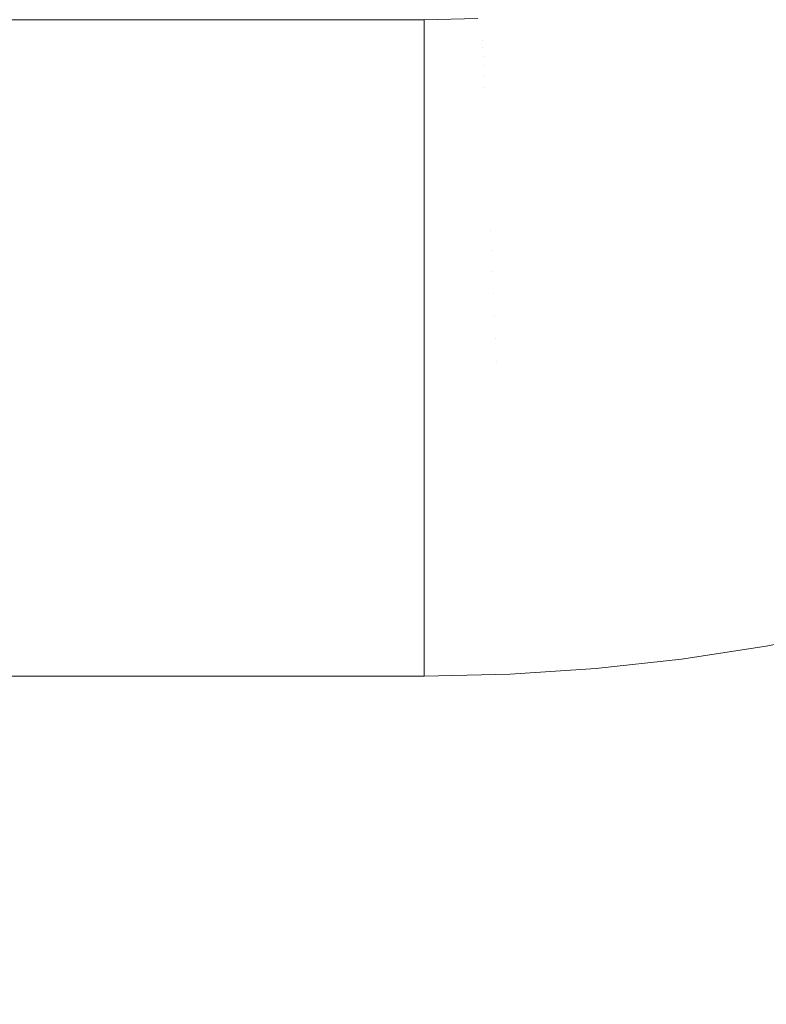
# Model space of a CAD drawing. Header units: centimetres. Extents: x -25.9 to 27.4, y -25.9 to -24.1.
# Tile 116 of 200: x 9.21 to 9.324, y -25.71 to -25.56. Entities that reach past the tile are written whole.
import ezdxf

# ---------------------------------------------------------------- set-up
doc = ezdxf.new("R2010")
doc.units = ezdxf.units.CM
doc.header["$LTSCALE"] = 2.54
doc.layers.add('Lucido design-1', color=7, linetype='Continuous')

# ---------------------------------------------------------------- blocks, each defined once
blk = doc.blocks.new('Gruppo-4-1')
at = {"color": 7, "linetype": 'Continuous', "lineweight": 9}
for points in [[(-25.82856, -24.16, 708.42071), (-25.82856, -25.76, 708.42071), (27.27144, -25.76, 708.42071), (27.27144, -24.16, 708.42071)], [(9.27144, -25.56, 707.72071), (-7.82856, -25.56, 707.72071), (-7.82856, -25.56, 707.92071), (9.27144, -25.56, 707.92071)]]:
    blk.add_3dface(points, dxfattribs=at)
for points, invisible_edges in [([(9.31545, -25.55854, 707.695), (9.30675, -25.56027, 707.695), (9.30659, -25.55933, 707.6989), (9.31525, -25.55761, 707.6989)], 15), ([(9.32469, -25.55873, 707.68731), (9.31597, -25.56087, 707.68731), (9.3157, -25.55963, 707.69113), (9.32436, -25.55751, 707.69113)], 15), ([(9.28016, -25.55983, 707.71874), (9.27144, -25.56002, 707.71874), (9.27144, -25.56, 707.72071), (9.27963, -25.55982, 707.72071)], 9), ([(9.27144, -25.56011, 707.71635), (9.27144, -25.56002, 707.71874), (9.28016, -25.55983, 707.71874), (9.28017, -25.55999, 707.71475)], 14), ([(9.28017, -25.55999, 707.71475), (9.27144, -25.56018, 707.71475), (9.27144, -25.56011, 707.71635)], 9), ([(9.27144, -25.5604, 707.71199), (9.27144, -25.56018, 707.71475), (9.28017, -25.55999, 707.71475), (9.28018, -25.5603, 707.71076)], 14), ([(9.28891, -25.55973, 707.71076), (9.28018, -25.5603, 707.71076), (9.28017, -25.55999, 707.71475), (9.28889, -25.55942, 707.71475)], 15), ([(9.28895, -25.56021, 707.70679), (9.2802, -25.56078, 707.70679), (9.28018, -25.5603, 707.71076), (9.28891, -25.55973, 707.71076)], 15), ([(9.29767, -25.55925, 707.70679), (9.28895, -25.56021, 707.70679), (9.28891, -25.55973, 707.71076), (9.29761, -25.55878, 707.71076)], 15), ([(9.29775, -25.55989, 707.70283), (9.28901, -25.56084, 707.70283), (9.28895, -25.56021, 707.70679), (9.29767, -25.55925, 707.70679)], 15), ([(9.29786, -25.56068, 707.6989), (9.28908, -25.56164, 707.6989), (9.28901, -25.56084, 707.70283), (9.29775, -25.55989, 707.70283)], 15), ([(9.30659, -25.55933, 707.6989), (9.29786, -25.56068, 707.6989), (9.29775, -25.55989, 707.70283), (9.30645, -25.55855, 707.70283)], 15), ([(9.30675, -25.56027, 707.695), (9.29798, -25.56162, 707.695), (9.29786, -25.56068, 707.6989), (9.30659, -25.55933, 707.6989)], 15), ([(9.3157, -25.55963, 707.69113), (9.30695, -25.56137, 707.69113), (9.30675, -25.56027, 707.695), (9.31545, -25.55854, 707.695)], 15), ([(9.31597, -25.56087, 707.68731), (9.30717, -25.56262, 707.68731), (9.30695, -25.56137, 707.69113), (9.3157, -25.55963, 707.69113)], 15), ([(9.32506, -25.56011, 707.68353), (9.31628, -25.56226, 707.68353), (9.31597, -25.56087, 707.68731), (9.32469, -25.55873, 707.68731)], 15), ([(-7.82856, -25.56002, 707.71874), (-7.82856, -25.56, 707.72071), (9.27144, -25.56, 707.72071), (9.27144, -25.56002, 707.71874)], 8), ([(9.27144, -25.56002, 707.71874), (9.27144, -25.56011, 707.71635), (-7.82856, -25.56011, 707.71635), (-7.82856, -25.56002, 707.71874)], 10), ([(-7.82856, -25.56018, 707.71475), (-7.82856, -25.56011, 707.71635), (9.27144, -25.56011, 707.71635), (9.27144, -25.56018, 707.71475)], 10), ([(9.27144, -25.56018, 707.71475), (9.27144, -25.5604, 707.71199), (-7.82856, -25.5604, 707.71199), (-7.82856, -25.56018, 707.71475)], 10), ([(-7.82856, -25.5605, 707.71076), (-7.82856, -25.5604, 707.71199), (9.27144, -25.5604, 707.71199), (9.27144, -25.5605, 707.71076)], 10), ([(9.27144, -25.5605, 707.71076), (9.27144, -25.56087, 707.70766), (-7.82856, -25.56087, 707.70766), (-7.82856, -25.5605, 707.71076)], 10), ([(-7.82856, -25.56097, 707.70679), (-7.82856, -25.56087, 707.70766), (9.27144, -25.56087, 707.70766), (9.27144, -25.56097, 707.70679)], 10), ([(9.27144, -25.56097, 707.70679), (9.27144, -25.56153, 707.70335), (-7.82856, -25.56153, 707.70335), (-7.82856, -25.56097, 707.70679)], 10), ([(9.28018, -25.5603, 707.71076), (9.27144, -25.5605, 707.71076), (9.27144, -25.5604, 707.71199)], 9), ([(9.27144, -25.56087, 707.70766), (9.27144, -25.5605, 707.71076), (9.28018, -25.5603, 707.71076), (9.2802, -25.56078, 707.70679)], 14), ([(9.2802, -25.56078, 707.70679), (9.27144, -25.56097, 707.70679), (9.27144, -25.56087, 707.70766)], 9), ([(9.27144, -25.56153, 707.70335), (9.27144, -25.56097, 707.70679), (9.2802, -25.56078, 707.70679), (9.28023, -25.56142, 707.70283)], 14), ([(9.28023, -25.56142, 707.70283), (9.27144, -25.56161, 707.70283), (9.27144, -25.56153, 707.70335)], 9), ([(9.27144, -25.56237, 707.69907), (9.27144, -25.56161, 707.70283), (9.28023, -25.56142, 707.70283), (9.28027, -25.56221, 707.6989)], 14), ([(9.28901, -25.56084, 707.70283), (9.28023, -25.56142, 707.70283), (9.2802, -25.56078, 707.70679), (9.28895, -25.56021, 707.70679)], 15), ([(9.28908, -25.56164, 707.6989), (9.28027, -25.56221, 707.6989), (9.28023, -25.56142, 707.70283), (9.28901, -25.56084, 707.70283)], 15), ([(9.29798, -25.56162, 707.695), (9.28916, -25.56259, 707.695), (9.28908, -25.56164, 707.6989), (9.29786, -25.56068, 707.6989)], 15), ([(9.30695, -25.56137, 707.69113), (9.29813, -25.56273, 707.69113), (9.29798, -25.56162, 707.695), (9.30675, -25.56027, 707.695)], 15), ([(9.30717, -25.56262, 707.68731), (9.29829, -25.56398, 707.68731), (9.29813, -25.56273, 707.69113), (9.30695, -25.56137, 707.69113)], 15), ([(9.31628, -25.56226, 707.68353), (9.30741, -25.56402, 707.68353), (9.30717, -25.56262, 707.68731), (9.31597, -25.56087, 707.68731)], 15), ([(9.32547, -25.56163, 707.67981), (9.31662, -25.5638, 707.67981), (9.31628, -25.56226, 707.68353), (9.32506, -25.56011, 707.68353)], 15), ([(-7.82856, -25.56161, 707.70283), (-7.82856, -25.56153, 707.70335), (9.27144, -25.56153, 707.70335), (9.27144, -25.56161, 707.70283)], 10), ([(9.27144, -25.56161, 707.70283), (9.27144, -25.56237, 707.69907), (-7.82856, -25.56237, 707.69907), (-7.82856, -25.56161, 707.70283)], 10), ([(-7.82856, -25.56241, 707.6989), (-7.82856, -25.56237, 707.69907), (9.27144, -25.56237, 707.69907), (9.27144, -25.56241, 707.6989)], 10), ([(9.27144, -25.56241, 707.6989), (9.27144, -25.56336, 707.695), (-7.82856, -25.56336, 707.695), (-7.82856, -25.56241, 707.6989)], 10), ([(9.28027, -25.56221, 707.6989), (9.27144, -25.56241, 707.6989), (9.27144, -25.56237, 707.69907)], 9), ([(9.28031, -25.56317, 707.695), (9.27144, -25.56336, 707.695), (9.27144, -25.56241, 707.6989), (9.28027, -25.56221, 707.6989)], 13), ([(9.28916, -25.56259, 707.695), (9.28031, -25.56317, 707.695), (9.28027, -25.56221, 707.6989), (9.28908, -25.56164, 707.6989)], 15), ([(9.28926, -25.5637, 707.69113), (9.28036, -25.56428, 707.69113), (9.28031, -25.56317, 707.695), (9.28916, -25.56259, 707.695)], 15), ([(9.29813, -25.56273, 707.69113), (9.28926, -25.5637, 707.69113), (9.28916, -25.56259, 707.695), (9.29798, -25.56162, 707.695)], 15), ([(9.29829, -25.56398, 707.68731), (9.28937, -25.56496, 707.68731), (9.28926, -25.5637, 707.69113), (9.29813, -25.56273, 707.69113)], 15), ([(9.30741, -25.56402, 707.68353), (9.29848, -25.5654, 707.68353), (9.29829, -25.56398, 707.68731), (9.30717, -25.56262, 707.68731)], 15), ([(9.31662, -25.5638, 707.67981), (9.30769, -25.56557, 707.67981), (9.30741, -25.56402, 707.68353), (9.31628, -25.56226, 707.68353)], 15), ([(9.32591, -25.5633, 707.67616), (9.31699, -25.56548, 707.67616), (9.31662, -25.5638, 707.67981), (9.32547, -25.56163, 707.67981)], 15), ([(9.27144, -25.56336, 707.695), (9.27144, -25.56341, 707.69483), (-7.82856, -25.56341, 707.69483), (-7.82856, -25.56336, 707.695)], 10), ([(-7.82856, -25.56448, 707.69113), (-7.82856, -25.56341, 707.69483), (9.27144, -25.56341, 707.69483), (9.27144, -25.56448, 707.69113)], 10), ([(9.27144, -25.56448, 707.69113), (9.27144, -25.56464, 707.69064), (-7.82856, -25.56464, 707.69064), (-7.82856, -25.56448, 707.69113)], 10), ([(9.28031, -25.56317, 707.695), (9.28036, -25.56428, 707.69113), (9.27144, -25.56448, 707.69113), (9.27144, -25.56341, 707.69483)], 11), ([(9.27144, -25.56341, 707.69483), (9.27144, -25.56336, 707.695), (9.28031, -25.56317, 707.695)], 10), ([(9.28036, -25.56428, 707.69113), (9.28041, -25.56555, 707.68731), (9.27144, -25.56574, 707.68731), (9.27144, -25.56464, 707.69064)], 11), ([(9.27144, -25.56464, 707.69064), (9.27144, -25.56448, 707.69113), (9.28036, -25.56428, 707.69113)], 10), ([(9.28937, -25.56496, 707.68731), (9.28041, -25.56555, 707.68731), (9.28036, -25.56428, 707.69113), (9.28926, -25.5637, 707.69113)], 15), ([(9.29848, -25.5654, 707.68353), (9.28949, -25.56638, 707.68353), (9.28937, -25.56496, 707.68731), (9.29829, -25.56398, 707.68731)], 15), ([(9.30769, -25.56557, 707.67981), (9.29869, -25.56696, 707.67981), (9.29848, -25.5654, 707.68353), (9.30741, -25.56402, 707.68353)], 15), ([(9.31699, -25.56548, 707.67616), (9.30799, -25.56727, 707.67616), (9.30769, -25.56557, 707.67981), (9.31662, -25.5638, 707.67981)], 15), ([(9.3264, -25.56511, 707.67257), (9.3174, -25.56731, 707.67257), (9.31699, -25.56548, 707.67616), (9.32591, -25.5633, 707.67616)], 15), ([(-7.82856, -25.56574, 707.68731), (-7.82856, -25.56464, 707.69064), (9.27144, -25.56464, 707.69064), (9.27144, -25.56574, 707.68731)], 10), ([(9.27144, -25.56574, 707.68731), (9.27144, -25.56604, 707.68651), (-7.82856, -25.56604, 707.68651), (-7.82856, -25.56574, 707.68731)], 10), ([(9.28041, -25.56555, 707.68731), (9.28048, -25.56697, 707.68353), (9.27144, -25.56717, 707.68353), (9.27144, -25.56604, 707.68651)], 11), ([(9.27144, -25.56604, 707.68651), (9.27144, -25.56574, 707.68731), (9.28041, -25.56555, 707.68731)], 10), ([(9.28949, -25.56638, 707.68353), (9.28048, -25.56697, 707.68353), (9.28041, -25.56555, 707.68731), (9.28937, -25.56496, 707.68731)], 15), ([(9.29869, -25.56696, 707.67981), (9.28963, -25.56795, 707.67981), (9.28949, -25.56638, 707.68353), (9.29848, -25.5654, 707.68353)], 15), ([(9.30799, -25.56727, 707.67616), (9.29891, -25.56867, 707.67616), (9.29869, -25.56696, 707.67981), (9.30769, -25.56557, 707.67981)], 15), ([(9.3174, -25.56731, 707.67257), (9.30831, -25.56912, 707.67257), (9.30799, -25.56727, 707.67616), (9.31699, -25.56548, 707.67616)], 15), ([(9.32692, -25.56706, 707.66906), (9.31784, -25.56929, 707.66906), (9.3174, -25.56731, 707.67257), (9.3264, -25.56511, 707.67257)], 15), ([(-7.82856, -25.56717, 707.68353), (-7.82856, -25.56604, 707.68651), (9.27144, -25.56604, 707.68651), (9.27144, -25.56717, 707.68353)], 10), ([(9.27144, -25.56717, 707.68353), (9.27144, -25.56763, 707.68245), (-7.82856, -25.56763, 707.68245), (-7.82856, -25.56717, 707.68353)], 10), ([(9.28048, -25.56697, 707.68353), (9.28054, -25.56855, 707.67981), (9.27144, -25.56874, 707.67981), (9.27144, -25.56763, 707.68245)], 11), ([(9.27144, -25.56763, 707.68245), (9.27144, -25.56717, 707.68353), (9.28048, -25.56697, 707.68353)], 10), ([(9.28963, -25.56795, 707.67981), (9.28054, -25.56855, 707.67981), (9.28048, -25.56697, 707.68353), (9.28949, -25.56638, 707.68353)], 15), ([(9.29891, -25.56867, 707.67616), (9.28978, -25.56967, 707.67616), (9.28963, -25.56795, 707.67981), (9.29869, -25.56696, 707.67981)], 15), ([(9.30831, -25.56912, 707.67257), (9.29916, -25.57053, 707.67257), (9.29891, -25.56867, 707.67616), (9.30799, -25.56727, 707.67616)], 15), ([(9.31784, -25.56929, 707.66906), (9.30866, -25.57111, 707.66906), (9.30831, -25.56912, 707.67257), (9.3174, -25.56731, 707.67257)], 15), ([(9.32748, -25.56915, 707.66563), (9.3183, -25.5714, 707.66563), (9.31784, -25.56929, 707.66906), (9.32692, -25.56706, 707.66906)], 15), ([(-7.82856, -25.56874, 707.67981), (-7.82856, -25.56763, 707.68245), (9.27144, -25.56763, 707.68245), (9.27144, -25.56874, 707.67981)], 10), ([(9.27144, -25.56874, 707.67981), (9.27144, -25.56939, 707.67845), (-7.82856, -25.56939, 707.67845), (-7.82856, -25.56874, 707.67981)], 10), ([(9.28054, -25.56855, 707.67981), (9.28062, -25.57027, 707.67616), (9.27144, -25.57047, 707.67616), (9.27144, -25.56939, 707.67845)], 11), ([(9.27144, -25.56939, 707.67845), (9.27144, -25.56874, 707.67981), (9.28054, -25.56855, 707.67981)], 10), ([(9.28978, -25.56967, 707.67616), (9.28062, -25.57027, 707.67616), (9.28054, -25.56855, 707.67981), (9.28963, -25.56795, 707.67981)], 15), ([(9.29916, -25.57053, 707.67257), (9.28995, -25.57154, 707.67257), (9.28978, -25.56967, 707.67616), (9.29891, -25.56867, 707.67616)], 15), ([(-7.82856, -25.57047, 707.67616), (-7.82856, -25.56939, 707.67845), (9.27144, -25.56939, 707.67845), (9.27144, -25.57047, 707.67616)], 10), ([(9.27144, -25.57047, 707.67616), (9.27144, -25.57132, 707.67454), (-7.82856, -25.57132, 707.67454), (-7.82856, -25.57047, 707.67616)], 10), ([(9.28062, -25.57027, 707.67616), (9.2807, -25.57214, 707.67257), (9.27144, -25.57235, 707.67257), (9.27144, -25.57132, 707.67454)], 11), ([(9.27144, -25.57132, 707.67454), (9.27144, -25.57047, 707.67616), (9.28062, -25.57027, 707.67616)], 10), ([(9.28995, -25.57154, 707.67257), (9.2807, -25.57214, 707.67257), (9.28062, -25.57027, 707.67616), (9.28978, -25.56967, 707.67616)], 15), ([(9.30866, -25.57111, 707.66906), (9.29942, -25.57253, 707.66906), (9.29916, -25.57053, 707.67257), (9.30831, -25.56912, 707.67257)], 15), ([(9.3183, -25.5714, 707.66563), (9.30904, -25.57324, 707.66563), (9.30866, -25.57111, 707.66906), (9.31784, -25.56929, 707.66906)], 15), ([(9.32808, -25.57138, 707.66229), (9.3188, -25.57365, 707.66229), (9.3183, -25.5714, 707.66563), (9.32748, -25.56915, 707.66563)], 15), ([(-7.82856, -25.57235, 707.67257), (-7.82856, -25.57132, 707.67454), (9.27144, -25.57132, 707.67454), (9.27144, -25.57235, 707.67257)], 10), ([(9.29012, -25.57355, 707.66906), (9.28079, -25.57416, 707.66906), (9.2807, -25.57214, 707.67257), (9.28995, -25.57154, 707.67257)], 15), ([(9.29942, -25.57253, 707.66906), (9.29012, -25.57355, 707.66906), (9.28995, -25.57154, 707.67257), (9.29916, -25.57053, 707.67257)], 15), ([(9.30904, -25.57324, 707.66563), (9.2997, -25.57468, 707.66563), (9.29942, -25.57253, 707.66906), (9.30866, -25.57111, 707.66906)], 15), ([(9.3188, -25.57365, 707.66229), (9.30944, -25.57551, 707.66229), (9.30904, -25.57324, 707.66563), (9.3183, -25.5714, 707.66563)], 15), ([(9.32872, -25.57377, 707.659), (9.31934, -25.57607, 707.659), (9.3188, -25.57365, 707.66229), (9.32808, -25.57138, 707.66229)], 15), ([(9.27144, -25.57235, 707.67257), (9.27144, -25.57342, 707.67072), (-7.82856, -25.57342, 707.67072), (-7.82856, -25.57235, 707.67257)], 10), ([(-7.82856, -25.57437, 707.66906), (-7.82856, -25.57342, 707.67072), (9.27144, -25.57342, 707.67072), (9.27144, -25.57437, 707.66906)], 10), ([(9.27144, -25.57342, 707.67072), (9.27144, -25.57235, 707.67257), (9.2807, -25.57214, 707.67257), (9.28079, -25.57416, 707.66906)], 14), ([(9.28079, -25.57416, 707.66906), (9.27144, -25.57437, 707.66906), (9.27144, -25.57342, 707.67072)], 9), ([(9.2997, -25.57468, 707.66563), (9.29031, -25.57571, 707.66563), (9.29012, -25.57355, 707.66906), (9.29942, -25.57253, 707.66906)], 15), ([(9.30944, -25.57551, 707.66229), (9.3, -25.57696, 707.66229), (9.2997, -25.57468, 707.66563), (9.30904, -25.57324, 707.66563)], 15), ([(9.27144, -25.57437, 707.66906), (9.27144, -25.57568, 707.66699), (-7.82856, -25.57568, 707.66699), (-7.82856, -25.57437, 707.66906)], 10), ([(9.27144, -25.57568, 707.66699), (9.27144, -25.57437, 707.66906), (9.28079, -25.57416, 707.66906), (9.28088, -25.57633, 707.66563)], 14), ([(9.29031, -25.57571, 707.66563), (9.28088, -25.57633, 707.66563), (9.28079, -25.57416, 707.66906), (9.29012, -25.57355, 707.66906)], 15), ([(9.3, -25.57696, 707.66229), (9.29051, -25.578, 707.66229), (9.29031, -25.57571, 707.66563), (9.2997, -25.57468, 707.66563)], 15), ([(9.31934, -25.57607, 707.659), (9.30987, -25.57795, 707.659), (9.30944, -25.57551, 707.66229), (9.3188, -25.57365, 707.66229)], 15), ([(9.32939, -25.57626, 707.65585), (9.3199, -25.57858, 707.65585), (9.31934, -25.57607, 707.659), (9.32872, -25.57377, 707.659)], 15), ([(-7.82856, -25.57653, 707.66563), (-7.82856, -25.57568, 707.66699), (9.27144, -25.57568, 707.66699), (9.27144, -25.57653, 707.66563)], 10), ([(9.28088, -25.57633, 707.66563), (9.27144, -25.57653, 707.66563), (9.27144, -25.57568, 707.66699)], 9), ([(9.27144, -25.5781, 707.66336), (9.27144, -25.57653, 707.66563), (9.28088, -25.57633, 707.66563), (9.28098, -25.57863, 707.66229)], 14), ([(9.29051, -25.578, 707.66229), (9.28098, -25.57863, 707.66229), (9.28088, -25.57633, 707.66563), (9.29031, -25.57571, 707.66563)], 15), ([(9.30987, -25.57795, 707.659), (9.30033, -25.57942, 707.659), (9.3, -25.57696, 707.66229), (9.30944, -25.57551, 707.66229)], 15), ([(9.3199, -25.57858, 707.65585), (9.31032, -25.58049, 707.65585), (9.30987, -25.57795, 707.659), (9.31934, -25.57607, 707.659)], 15), ([(9.33008, -25.57887, 707.6528), (9.32048, -25.58122, 707.6528), (9.3199, -25.57858, 707.65585), (9.32939, -25.57626, 707.65585)], 15), ([(9.27144, -25.57653, 707.66563), (9.27144, -25.5781, 707.66336), (-7.82856, -25.5781, 707.66336), (-7.82856, -25.57653, 707.66563)], 10), ([(9.30033, -25.57942, 707.659), (9.29073, -25.58047, 707.659), (9.29051, -25.578, 707.66229), (9.3, -25.57696, 707.66229)], 15), ([(9.31032, -25.58049, 707.65585), (9.30066, -25.58197, 707.65585), (9.30033, -25.57942, 707.659), (9.30987, -25.57795, 707.659)], 15), ([(-7.82856, -25.57884, 707.66229), (-7.82856, -25.5781, 707.66336), (9.27144, -25.5781, 707.66336), (9.27144, -25.57884, 707.66229)], 10), ([(9.27144, -25.57884, 707.66229), (9.27144, -25.58068, 707.65984), (-7.82856, -25.58068, 707.65984), (-7.82856, -25.57884, 707.66229)], 10), ([(9.28098, -25.57863, 707.66229), (9.27144, -25.57884, 707.66229), (9.27144, -25.5781, 707.66336)], 9), ([(9.27144, -25.58068, 707.65984), (9.27144, -25.57884, 707.66229), (9.28098, -25.57863, 707.66229), (9.28109, -25.5811, 707.659)], 14), ([(9.29073, -25.58047, 707.659), (9.28109, -25.5811, 707.659), (9.28098, -25.57863, 707.66229), (9.29051, -25.578, 707.66229)], 15), ([(9.30066, -25.58197, 707.65585), (9.29095, -25.58304, 707.65585), (9.29073, -25.58047, 707.659), (9.30033, -25.57942, 707.659)], 15), ([(9.32048, -25.58122, 707.6528), (9.31079, -25.58315, 707.6528), (9.31032, -25.58049, 707.65585), (9.3199, -25.57858, 707.65585)], 15), ([(9.33082, -25.5816, 707.64987), (9.32109, -25.58398, 707.64987), (9.32048, -25.58122, 707.6528), (9.33008, -25.57887, 707.6528)], 15), ([(-7.82856, -25.58131, 707.659), (-7.82856, -25.58068, 707.65984), (9.27144, -25.58068, 707.65984), (9.27144, -25.58131, 707.659)], 10), ([(9.28109, -25.5811, 707.659), (9.27144, -25.58131, 707.659), (9.27144, -25.58068, 707.65984)], 9), ([(9.29095, -25.58304, 707.65585), (9.2812, -25.58367, 707.65585), (9.28109, -25.5811, 707.659), (9.29073, -25.58047, 707.659)], 15), ([(9.31079, -25.58315, 707.6528), (9.30101, -25.58465, 707.6528), (9.30066, -25.58197, 707.65585), (9.31032, -25.58049, 707.65585)], 15), ([(9.27144, -25.58131, 707.659), (9.27144, -25.58341, 707.65644), (-7.82856, -25.58341, 707.65644), (-7.82856, -25.58131, 707.659)], 10), ([(9.27144, -25.58341, 707.65644), (9.27144, -25.58131, 707.659), (9.28109, -25.5811, 707.659), (9.2812, -25.58367, 707.65585)], 14), ([(9.30101, -25.58465, 707.6528), (9.29119, -25.58573, 707.6528), (9.29095, -25.58304, 707.65585), (9.30066, -25.58197, 707.65585)], 15), ([(9.32109, -25.58398, 707.64987), (9.31128, -25.58593, 707.64987), (9.31079, -25.58315, 707.6528), (9.32048, -25.58122, 707.6528)], 15), ([(9.33158, -25.58445, 707.64705), (9.32173, -25.58686, 707.64705), (9.32109, -25.58398, 707.64987), (9.33082, -25.5816, 707.64987)], 15), ([(-7.82856, -25.58389, 707.65585), (-7.82856, -25.58341, 707.65644), (9.27144, -25.58341, 707.65644), (9.27144, -25.58389, 707.65585)], 10), ([(9.27144, -25.58389, 707.65585), (9.27144, -25.58628, 707.65316), (-7.82856, -25.58628, 707.65316), (-7.82856, -25.58389, 707.65585)], 10), ([(9.2812, -25.58367, 707.65585), (9.27144, -25.58389, 707.65585), (9.27144, -25.58341, 707.65644)], 9), ([(9.27144, -25.58628, 707.65316), (9.27144, -25.58389, 707.65585), (9.2812, -25.58367, 707.65585), (9.28132, -25.58638, 707.6528)], 14), ([(9.29119, -25.58573, 707.6528), (9.28132, -25.58638, 707.6528), (9.2812, -25.58367, 707.65585), (9.29095, -25.58304, 707.65585)], 15), ([(9.31128, -25.58593, 707.64987), (9.30138, -25.58746, 707.64987), (9.30101, -25.58465, 707.6528), (9.31079, -25.58315, 707.6528)], 15), ([(9.32173, -25.58686, 707.64705), (9.31179, -25.58884, 707.64705), (9.31128, -25.58593, 707.64987), (9.32109, -25.58398, 707.64987)], 15), ([(9.30138, -25.58746, 707.64987), (9.29143, -25.58855, 707.64987), (9.29119, -25.58573, 707.6528), (9.30101, -25.58465, 707.6528)], 15), ([(9.33237, -25.58741, 707.64435), (9.3224, -25.58985, 707.64435), (9.32173, -25.58686, 707.64705), (9.33158, -25.58445, 707.64705)], 15), ([(-7.82856, -25.58659, 707.6528), (-7.82856, -25.58628, 707.65316), (9.27144, -25.58628, 707.65316), (9.27144, -25.58659, 707.6528)], 10), ([(9.27144, -25.58659, 707.6528), (9.27144, -25.58929, 707.65), (-7.82856, -25.58929, 707.65), (-7.82856, -25.58659, 707.6528)], 10), ([(9.28132, -25.58638, 707.6528), (9.27144, -25.58659, 707.6528), (9.27144, -25.58628, 707.65316)], 9), ([(9.27144, -25.58929, 707.65), (9.27144, -25.58659, 707.6528), (9.28132, -25.58638, 707.6528), (9.28145, -25.5892, 707.64987)], 14), ([(9.29143, -25.58855, 707.64987), (9.28145, -25.5892, 707.64987), (9.28132, -25.58638, 707.6528), (9.29119, -25.58573, 707.6528)], 15), ([(9.31179, -25.58884, 707.64705), (9.30177, -25.59038, 707.64705), (9.30138, -25.58746, 707.64987), (9.31128, -25.58593, 707.64987)], 15), ([(9.3224, -25.58985, 707.64435), (9.31232, -25.59185, 707.64435), (9.31179, -25.58884, 707.64705), (9.32173, -25.58686, 707.64705)], 15), ([(9.30177, -25.59038, 707.64705), (9.29169, -25.59148, 707.64705), (9.29143, -25.58855, 707.64987), (9.30138, -25.58746, 707.64987)], 15), ([(9.33319, -25.59047, 707.64177), (9.32308, -25.59295, 707.64177), (9.3224, -25.58985, 707.64435), (9.33237, -25.58741, 707.64435)], 15), ([(-7.82856, -25.58942, 707.64987), (-7.82856, -25.58929, 707.65), (9.27144, -25.58929, 707.65), (9.27144, -25.58942, 707.64987)], 10), ([(9.27144, -25.58942, 707.64987), (9.27144, -25.59237, 707.64705), (-7.82856, -25.59237, 707.64705), (-7.82856, -25.58942, 707.64987)], 10), ([(9.28145, -25.5892, 707.64987), (9.27144, -25.58942, 707.64987), (9.27144, -25.58929, 707.65)], 9), ([(9.28157, -25.59215, 707.64705), (9.27144, -25.59237, 707.64705), (9.27144, -25.58942, 707.64987), (9.28145, -25.5892, 707.64987)], 13), ([(9.29169, -25.59148, 707.64705), (9.28157, -25.59215, 707.64705), (9.28145, -25.5892, 707.64987), (9.29143, -25.58855, 707.64987)], 15), ([(9.31232, -25.59185, 707.64435), (9.30217, -25.59342, 707.64435), (9.30177, -25.59038, 707.64705), (9.31179, -25.58884, 707.64705)], 15), ([(9.32308, -25.59295, 707.64177), (9.31287, -25.59498, 707.64177), (9.31232, -25.59185, 707.64435), (9.3224, -25.58985, 707.64435)], 15), ([(9.29196, -25.59453, 707.64435), (9.28171, -25.59521, 707.64435), (9.28157, -25.59215, 707.64705), (9.29169, -25.59148, 707.64705)], 15), ([(9.30217, -25.59342, 707.64435), (9.29196, -25.59453, 707.64435), (9.29169, -25.59148, 707.64705), (9.30177, -25.59038, 707.64705)], 15), ([(9.33404, -25.59364, 707.63933), (9.32379, -25.59615, 707.63933), (9.32308, -25.59295, 707.64177), (9.33319, -25.59047, 707.64177)], 15), ([(-7.82856, -25.59543, 707.64435), (-7.82856, -25.59244, 707.64698), (9.27144, -25.59244, 707.64698), (9.27144, -25.59543, 707.64435)], 10), ([(9.28157, -25.59215, 707.64705), (9.28171, -25.59521, 707.64435), (9.27144, -25.59543, 707.64435), (9.27144, -25.59244, 707.64698)], 11), ([(9.27144, -25.59244, 707.64698), (9.27144, -25.59237, 707.64705), (9.28157, -25.59215, 707.64705)], 10), ([(9.31287, -25.59498, 707.64177), (9.30258, -25.59656, 707.64177), (9.30217, -25.59342, 707.64435), (9.31232, -25.59185, 707.64435)], 15), ([(9.32379, -25.59615, 707.63933), (9.31344, -25.59821, 707.63933), (9.31287, -25.59498, 707.64177), (9.32308, -25.59295, 707.64177)], 15), ([(9.30258, -25.59656, 707.64177), (9.29223, -25.5977, 707.64177), (9.29196, -25.59453, 707.64435), (9.30217, -25.59342, 707.64435)], 15), ([(9.27144, -25.59543, 707.64435), (9.27144, -25.59573, 707.64411), (-7.82856, -25.59573, 707.64411), (-7.82856, -25.59543, 707.64435)], 10), ([(-7.82856, -25.5986, 707.64177), (-7.82856, -25.59573, 707.64411), (9.27144, -25.59573, 707.64411), (9.27144, -25.5986, 707.64177)], 10), ([(9.28171, -25.59521, 707.64435), (9.28185, -25.59838, 707.64177), (9.27144, -25.5986, 707.64177), (9.27144, -25.59573, 707.64411)], 11), ([(9.27144, -25.59573, 707.64411), (9.27144, -25.59543, 707.64435), (9.28171, -25.59521, 707.64435)], 10), ([(9.29223, -25.5977, 707.64177), (9.28185, -25.59838, 707.64177), (9.28171, -25.59521, 707.64435), (9.29196, -25.59453, 707.64435)], 15), ([(9.31344, -25.59821, 707.63933), (9.30301, -25.59981, 707.63933), (9.30258, -25.59656, 707.64177), (9.31287, -25.59498, 707.64177)], 15), ([(9.30301, -25.59981, 707.63933), (9.29252, -25.60096, 707.63933), (9.29223, -25.5977, 707.64177), (9.30258, -25.59656, 707.64177)], 15), ([(9.32452, -25.59945, 707.63702), (9.31403, -25.60154, 707.63702), (9.31344, -25.59821, 707.63933), (9.32379, -25.59615, 707.63933)], 15), ([(9.27144, -25.5986, 707.64177), (9.27144, -25.59913, 707.64138), (-7.82856, -25.59913, 707.64138), (-7.82856, -25.5986, 707.64177)], 10), ([(9.28185, -25.59838, 707.64177), (9.28199, -25.60165, 707.63933), (9.27144, -25.60188, 707.63933), (9.27144, -25.59913, 707.64138)], 11), ([(9.27144, -25.59913, 707.64138), (9.27144, -25.5986, 707.64177), (9.28185, -25.59838, 707.64177)], 10), ([(9.29252, -25.60096, 707.63933), (9.28199, -25.60165, 707.63933), (9.28185, -25.59838, 707.64177), (9.29223, -25.5977, 707.64177)], 15), ([(9.31403, -25.60154, 707.63702), (9.30345, -25.60317, 707.63702), (9.30301, -25.59981, 707.63933), (9.31344, -25.59821, 707.63933)], 15), ([(-7.82856, -25.60188, 707.63933), (-7.82856, -25.59913, 707.64138), (9.27144, -25.59913, 707.64138), (9.27144, -25.60188, 707.63933)], 10), ([(9.30345, -25.60317, 707.63702), (9.29281, -25.60433, 707.63702), (9.29252, -25.60096, 707.63933), (9.30301, -25.59981, 707.63933)], 15), ([(9.32528, -25.60284, 707.63485), (9.31463, -25.60496, 707.63485), (9.31403, -25.60154, 707.63702), (9.32452, -25.59945, 707.63702)], 15), ([(9.27144, -25.60188, 707.63933), (9.27144, -25.60265, 707.63881), (-7.82856, -25.60265, 707.63881), (-7.82856, -25.60188, 707.63933)], 10), ([(9.28199, -25.60165, 707.63933), (9.28214, -25.60503, 707.63702), (9.27144, -25.60526, 707.63702), (9.27144, -25.60265, 707.63881)], 11), ([(9.27144, -25.60265, 707.63881), (9.27144, -25.60188, 707.63933), (9.28199, -25.60165, 707.63933)], 10), ([(9.29281, -25.60433, 707.63702), (9.28214, -25.60503, 707.63702), (9.28199, -25.60165, 707.63933), (9.29252, -25.60096, 707.63933)], 15), ([(9.31463, -25.60496, 707.63485), (9.30391, -25.60661, 707.63485), (9.30345, -25.60317, 707.63702), (9.31403, -25.60154, 707.63702)], 15), ([(-7.82856, -25.60526, 707.63702), (-7.82856, -25.60265, 707.63881), (9.27144, -25.60265, 707.63881), (9.27144, -25.60526, 707.63702)], 10), ([(9.30391, -25.60661, 707.63485), (9.29312, -25.60779, 707.63485), (9.29281, -25.60433, 707.63702), (9.30345, -25.60317, 707.63702)], 15), ([(9.32605, -25.60632, 707.63282), (9.31525, -25.60847, 707.63282), (9.31463, -25.60496, 707.63485), (9.32528, -25.60284, 707.63485)], 15), ([(9.29312, -25.60779, 707.63485), (9.28229, -25.6085, 707.63485), (9.28214, -25.60503, 707.63702), (9.29281, -25.60433, 707.63702)], 15), ([(9.31525, -25.60847, 707.63282), (9.30437, -25.61014, 707.63282), (9.30391, -25.60661, 707.63485), (9.31463, -25.60496, 707.63485)], 15), ([(9.27144, -25.60526, 707.63702), (9.27144, -25.60628, 707.63638), (-7.82856, -25.60628, 707.63638), (-7.82856, -25.60526, 707.63702)], 10), ([(-7.82856, -25.60874, 707.63485), (-7.82856, -25.60628, 707.63638), (9.27144, -25.60628, 707.63638), (9.27144, -25.60874, 707.63485)], 10), ([(9.28214, -25.60503, 707.63702), (9.28229, -25.6085, 707.63485), (9.27144, -25.60874, 707.63485), (9.27144, -25.60628, 707.63638)], 11), ([(9.27144, -25.60628, 707.63638), (9.27144, -25.60526, 707.63702), (9.28214, -25.60503, 707.63702)], 10), ([(9.32684, -25.60988, 707.63093), (9.31588, -25.61206, 707.63093), (9.31525, -25.60847, 707.63282), (9.32605, -25.60632, 707.63282)], 15), ([(9.29343, -25.61134, 707.63282), (9.28244, -25.61206, 707.63282), (9.28229, -25.6085, 707.63485), (9.29312, -25.60779, 707.63485)], 15), ([(9.30437, -25.61014, 707.63282), (9.29343, -25.61134, 707.63282), (9.29312, -25.60779, 707.63485), (9.30391, -25.60661, 707.63485)], 15), ([(9.27144, -25.60874, 707.63485), (9.27144, -25.61001, 707.63412), (-7.82856, -25.61001, 707.63412), (-7.82856, -25.60874, 707.63485)], 10), ([(9.28229, -25.6085, 707.63485), (9.28244, -25.61206, 707.63282), (9.27144, -25.6123, 707.63282), (9.27144, -25.61001, 707.63412)], 11), ([(9.27144, -25.61001, 707.63412), (9.27144, -25.60874, 707.63485), (9.28229, -25.6085, 707.63485)], 10), ([(9.31588, -25.61206, 707.63093), (9.30485, -25.61376, 707.63093), (9.30437, -25.61014, 707.63282), (9.31525, -25.60847, 707.63282)], 15), ([(-7.82856, -25.6123, 707.63282), (-7.82856, -25.61001, 707.63412), (9.27144, -25.61001, 707.63412), (9.27144, -25.6123, 707.63282)], 10), ([(9.30485, -25.61376, 707.63093), (9.29375, -25.61498, 707.63093), (9.29343, -25.61134, 707.63282), (9.30437, -25.61014, 707.63282)], 15), ([(9.32764, -25.61352, 707.6292), (9.31653, -25.61573, 707.6292), (9.31588, -25.61206, 707.63093), (9.32684, -25.60988, 707.63093)], 15), ([(9.27144, -25.6123, 707.63282), (9.27144, -25.61383, 707.63203), (-7.82856, -25.61383, 707.63203), (-7.82856, -25.6123, 707.63282)], 10), ([(9.28244, -25.61206, 707.63282), (9.2826, -25.61571, 707.63093), (9.27144, -25.61595, 707.63093), (9.27144, -25.61383, 707.63203)], 11), ([(9.27144, -25.61383, 707.63203), (9.27144, -25.6123, 707.63282), (9.28244, -25.61206, 707.63282)], 10), ([(9.29375, -25.61498, 707.63093), (9.2826, -25.61571, 707.63093), (9.28244, -25.61206, 707.63282), (9.29343, -25.61134, 707.63282)], 15), ([(9.31653, -25.61573, 707.6292), (9.30533, -25.61745, 707.6292), (9.30485, -25.61376, 707.63093), (9.31588, -25.61206, 707.63093)], 15), ([(-7.82856, -25.61595, 707.63093), (-7.82856, -25.61383, 707.63203), (9.27144, -25.61383, 707.63203), (9.27144, -25.61595, 707.63093)], 10), ([(9.30533, -25.61745, 707.6292), (9.29407, -25.61869, 707.6292), (9.29375, -25.61498, 707.63093), (9.30485, -25.61376, 707.63093)], 15), ([(9.32846, -25.61723, 707.62762), (9.31719, -25.61947, 707.62762), (9.31653, -25.61573, 707.6292), (9.32764, -25.61352, 707.6292)], 15), ([(9.29407, -25.61869, 707.6292), (9.28277, -25.61943, 707.6292), (9.2826, -25.61571, 707.63093), (9.29375, -25.61498, 707.63093)], 15), ([(9.27144, -25.61595, 707.63093), (9.27144, -25.61775, 707.6301), (-7.82856, -25.61775, 707.6301), (-7.82856, -25.61595, 707.63093)], 10), ([(9.27144, -25.61775, 707.6301), (9.27144, -25.61595, 707.63093), (9.2826, -25.61571, 707.63093), (9.28277, -25.61943, 707.6292)], 14), ([(9.31719, -25.61947, 707.62762), (9.30583, -25.62122, 707.62762), (9.30533, -25.61745, 707.6292), (9.31653, -25.61573, 707.6292)], 15), ([(-7.82856, -25.61968, 707.6292), (-7.82856, -25.61775, 707.6301), (9.27144, -25.61775, 707.6301), (9.27144, -25.61968, 707.6292)], 10), ([(9.28277, -25.61943, 707.6292), (9.27144, -25.61968, 707.6292), (9.27144, -25.61775, 707.6301)], 9), ([(9.30583, -25.62122, 707.62762), (9.2944, -25.62247, 707.62762), (9.29407, -25.61869, 707.6292), (9.30533, -25.61745, 707.6292)], 15), ([(9.3293, -25.621, 707.62619), (9.31786, -25.62327, 707.62619), (9.31719, -25.61947, 707.62762), (9.32846, -25.61723, 707.62762)], 15), ([(9.27144, -25.61968, 707.6292), (9.27144, -25.62174, 707.62834), (-7.82856, -25.62174, 707.62834), (-7.82856, -25.61968, 707.6292)], 10), ([(9.27144, -25.62174, 707.62834), (9.27144, -25.61968, 707.6292), (9.28277, -25.61943, 707.6292), (9.28293, -25.62322, 707.62762)], 14), ([(9.2944, -25.62247, 707.62762), (9.28293, -25.62322, 707.62762), (9.28277, -25.61943, 707.6292), (9.29407, -25.61869, 707.6292)], 15), ([(9.31786, -25.62327, 707.62619), (9.30633, -25.62505, 707.62619), (9.30583, -25.62122, 707.62762), (9.31719, -25.61947, 707.62762)], 15), ([(9.30633, -25.62505, 707.62619), (9.29474, -25.62632, 707.62619), (9.2944, -25.62247, 707.62762), (9.30583, -25.62122, 707.62762)], 15), ([(9.33015, -25.62483, 707.62493), (9.31854, -25.62713, 707.62493), (9.31786, -25.62327, 707.62619), (9.3293, -25.621, 707.62619)], 15), ([(-7.82856, -25.62347, 707.62762), (-7.82856, -25.62174, 707.62834), (9.27144, -25.62174, 707.62834), (9.27144, -25.62347, 707.62762)], 10), ([(9.28293, -25.62322, 707.62762), (9.27144, -25.62347, 707.62762), (9.27144, -25.62174, 707.62834)], 9), ([(9.29474, -25.62632, 707.62619), (9.2831, -25.62708, 707.62619), (9.28293, -25.62322, 707.62762), (9.2944, -25.62247, 707.62762)], 15), ([(9.27144, -25.62347, 707.62762), (9.27144, -25.6258, 707.62676), (-7.82856, -25.6258, 707.62676), (-7.82856, -25.62347, 707.62762)], 10), ([(9.27144, -25.6258, 707.62676), (9.27144, -25.62347, 707.62762), (9.28293, -25.62322, 707.62762), (9.2831, -25.62708, 707.62619)], 14), ([(9.31854, -25.62713, 707.62493), (9.30684, -25.62893, 707.62493), (9.30633, -25.62505, 707.62619), (9.31786, -25.62327, 707.62619)], 15), ([(-7.82856, -25.62733, 707.62619), (-7.82856, -25.6258, 707.62676), (9.27144, -25.6258, 707.62676), (9.27144, -25.62733, 707.62619)], 10), ([(9.2831, -25.62708, 707.62619), (9.27144, -25.62733, 707.62619), (9.27144, -25.6258, 707.62676)], 9), ([(9.30684, -25.62893, 707.62493), (9.29508, -25.63022, 707.62493), (9.29474, -25.62632, 707.62619), (9.30633, -25.62505, 707.62619)], 15), ([(9.33101, -25.6287, 707.62383), (9.31923, -25.63105, 707.62383), (9.31854, -25.62713, 707.62493), (9.33015, -25.62483, 707.62493)], 15), ([(9.27144, -25.62733, 707.62619), (9.27144, -25.62994, 707.62535), (-7.82856, -25.62994, 707.62535), (-7.82856, -25.62733, 707.62619)], 10), ([(9.27144, -25.62994, 707.62535), (9.27144, -25.62733, 707.62619), (9.2831, -25.62708, 707.62619), (9.28327, -25.631, 707.62493)], 14), ([(9.29508, -25.63022, 707.62493), (9.28327, -25.631, 707.62493), (9.2831, -25.62708, 707.62619), (9.29474, -25.62632, 707.62619)], 15), ([(9.31923, -25.63105, 707.62383), (9.30736, -25.63287, 707.62383), (9.30684, -25.62893, 707.62493), (9.31854, -25.62713, 707.62493)], 15), ([(9.30736, -25.63287, 707.62383), (9.29543, -25.63418, 707.62383), (9.29508, -25.63022, 707.62493), (9.30684, -25.62893, 707.62493)], 15), ([(9.33188, -25.63263, 707.62289), (9.31993, -25.635, 707.62289), (9.31923, -25.63105, 707.62383), (9.33101, -25.6287, 707.62383)], 15), ([(-7.82856, -25.63126, 707.62493), (-7.82856, -25.62994, 707.62535), (9.27144, -25.62994, 707.62535), (9.27144, -25.63126, 707.62493)], 10), ([(9.28327, -25.631, 707.62493), (9.27144, -25.63126, 707.62493), (9.27144, -25.62994, 707.62535)], 9), ([(9.29543, -25.63418, 707.62383), (9.28344, -25.63497, 707.62383), (9.28327, -25.631, 707.62493), (9.29508, -25.63022, 707.62493)], 15), ([(9.27144, -25.63126, 707.62493), (9.27144, -25.63412, 707.62413), (-7.82856, -25.63412, 707.62413), (-7.82856, -25.63126, 707.62493)], 10), ([(9.27144, -25.63412, 707.62413), (9.27144, -25.63126, 707.62493), (9.28327, -25.631, 707.62493), (9.28344, -25.63497, 707.62383)], 14), ([(9.31993, -25.635, 707.62289), (9.30789, -25.63686, 707.62289), (9.30736, -25.63287, 707.62383), (9.31923, -25.63105, 707.62383)], 15), ([(9.30789, -25.63686, 707.62289), (9.29578, -25.63818, 707.62289), (9.29543, -25.63418, 707.62383), (9.30736, -25.63287, 707.62383)], 15), ([(9.33276, -25.63659, 707.62211), (9.32063, -25.639, 707.62211), (9.31993, -25.635, 707.62289), (9.33188, -25.63263, 707.62289)], 15), ([(-7.82856, -25.63523, 707.62383), (-7.82856, -25.63412, 707.62413), (9.27144, -25.63412, 707.62413), (9.27144, -25.63523, 707.62383)], 10), ([(9.28344, -25.63497, 707.62383), (9.27144, -25.63523, 707.62383), (9.27144, -25.63412, 707.62413)], 9), ([(9.27144, -25.63836, 707.62309), (9.27144, -25.63523, 707.62383), (9.28344, -25.63497, 707.62383), (9.28362, -25.63898, 707.62289)], 14), ([(9.29578, -25.63818, 707.62289), (9.28362, -25.63898, 707.62289), (9.28344, -25.63497, 707.62383), (9.29543, -25.63418, 707.62383)], 15), ([(9.27144, -25.63523, 707.62383), (9.27144, -25.63836, 707.62309), (-7.82856, -25.63836, 707.62309), (-7.82856, -25.63523, 707.62383)], 10), ([(9.32063, -25.639, 707.62211), (9.30842, -25.64088, 707.62211), (9.30789, -25.63686, 707.62289), (9.31993, -25.635, 707.62289)], 15), ([(9.30842, -25.64088, 707.62211), (9.29613, -25.64223, 707.62211), (9.29578, -25.63818, 707.62289), (9.30789, -25.63686, 707.62289)], 15), ([(9.33364, -25.64058, 707.62151), (9.32134, -25.64303, 707.62151), (9.32063, -25.639, 707.62211), (9.33276, -25.63659, 707.62211)], 15), ([(-7.82856, -25.63925, 707.62289), (-7.82856, -25.63836, 707.62309), (9.27144, -25.63836, 707.62309), (9.27144, -25.63925, 707.62289)], 10), ([(9.27144, -25.63925, 707.62289), (9.27144, -25.64264, 707.62224), (-7.82856, -25.64264, 707.62224), (-7.82856, -25.63925, 707.62289)], 10), ([(9.28362, -25.63898, 707.62289), (9.27144, -25.63925, 707.62289), (9.27144, -25.63836, 707.62309)], 9), ([(9.27144, -25.64264, 707.62224), (9.27144, -25.63925, 707.62289), (9.28362, -25.63898, 707.62289), (9.2838, -25.64303, 707.62211)], 14), ([(9.29613, -25.64223, 707.62211), (9.2838, -25.64303, 707.62211), (9.28362, -25.63898, 707.62289), (9.29578, -25.63818, 707.62289)], 15), ([(9.32134, -25.64303, 707.62151), (9.30895, -25.64493, 707.62151), (9.30842, -25.64088, 707.62211), (9.32063, -25.639, 707.62211)], 15), ([(9.30895, -25.64493, 707.62151), (9.29649, -25.6463, 707.62151), (9.29613, -25.64223, 707.62211), (9.30842, -25.64088, 707.62211)], 15), ([(9.33453, -25.6446, 707.62107), (9.32206, -25.64708, 707.62107), (9.32134, -25.64303, 707.62151), (9.33364, -25.64058, 707.62151)], 15), ([(9.29649, -25.6463, 707.62151), (9.28397, -25.64712, 707.62151), (9.2838, -25.64303, 707.62211), (9.29613, -25.64223, 707.62211)], 15), ([(-7.82856, -25.6433, 707.62211), (-7.82856, -25.64264, 707.62224), (9.27144, -25.64264, 707.62224), (9.27144, -25.6433, 707.62211)], 10), ([(9.27144, -25.6433, 707.62211), (9.27144, -25.64695, 707.62157), (-7.82856, -25.64695, 707.62157), (-7.82856, -25.6433, 707.62211)], 10), ([(9.2838, -25.64303, 707.62211), (9.27144, -25.6433, 707.62211), (9.27144, -25.64264, 707.62224)], 9), ([(9.27144, -25.64695, 707.62157), (9.27144, -25.6433, 707.62211), (9.2838, -25.64303, 707.62211), (9.28397, -25.64712, 707.62151)], 14), ([(9.32206, -25.64708, 707.62107), (9.30949, -25.64901, 707.62107), (9.30895, -25.64493, 707.62151), (9.32134, -25.64303, 707.62151)], 15), ([(9.30949, -25.64901, 707.62107), (9.29685, -25.6504, 707.62107), (9.29649, -25.6463, 707.62151), (9.30895, -25.64493, 707.62151)], 15), ([(9.33543, -25.64863, 707.6208), (9.32278, -25.65115, 707.6208), (9.32206, -25.64708, 707.62107), (9.33453, -25.6446, 707.62107)], 15), ([(-7.82856, -25.64739, 707.62151), (-7.82856, -25.64695, 707.62157), (9.27144, -25.64695, 707.62157), (9.27144, -25.64739, 707.62151)], 10), ([(9.28397, -25.64712, 707.62151), (9.27144, -25.64739, 707.62151), (9.27144, -25.64695, 707.62157)], 9), ([(9.29685, -25.6504, 707.62107), (9.28415, -25.65123, 707.62107), (9.28397, -25.64712, 707.62151), (9.29649, -25.6463, 707.62151)], 15), ([(9.27144, -25.64739, 707.62151), (9.27144, -25.65128, 707.62109), (-7.82856, -25.65128, 707.62109), (-7.82856, -25.64739, 707.62151)], 10), ([(9.27144, -25.65128, 707.62109), (9.27144, -25.64739, 707.62151), (9.28397, -25.64712, 707.62151), (9.28415, -25.65123, 707.62107)], 14), ([(9.32278, -25.65115, 707.6208), (9.31003, -25.65311, 707.6208), (9.30949, -25.64901, 707.62107), (9.32206, -25.64708, 707.62107)], 15), ([(9.31003, -25.65311, 707.6208), (9.29721, -25.65452, 707.6208), (9.29685, -25.6504, 707.62107), (9.30949, -25.64901, 707.62107)], 15), ([(9.33637, -25.65289, 707.62071), (9.32353, -25.65544, 707.62071), (9.32278, -25.65115, 707.6208), (9.33543, -25.64863, 707.6208)], 14), ([(-7.82856, -25.65151, 707.62107), (-7.82856, -25.65128, 707.62109), (9.27144, -25.65128, 707.62109), (9.27144, -25.65151, 707.62107)], 10), ([(9.28415, -25.65123, 707.62107), (9.27144, -25.65151, 707.62107), (9.27144, -25.65128, 707.62109)], 9), ([(9.28433, -25.65536, 707.6208), (9.27144, -25.65564, 707.6208), (9.27144, -25.65151, 707.62107), (9.28415, -25.65123, 707.62107)], 13), ([(9.29721, -25.65452, 707.6208), (9.28433, -25.65536, 707.6208), (9.28415, -25.65123, 707.62107), (9.29685, -25.6504, 707.62107)], 15), ([(9.32353, -25.65544, 707.62071), (9.3106, -25.65743, 707.62071), (9.31003, -25.65311, 707.6208), (9.32278, -25.65115, 707.6208)], 14), ([(9.27144, -25.65151, 707.62107), (9.27144, -25.65564, 707.6208), (-7.82856, -25.65564, 707.6208), (-7.82856, -25.65151, 707.62107)], 10), ([(9.3106, -25.65743, 707.62071), (9.29759, -25.65886, 707.62071), (9.29721, -25.65452, 707.6208), (9.31003, -25.65311, 707.6208)], 14), ([(-7.82856, -25.65564, 707.6208), (9.27144, -25.65564, 707.6208), (9.27144, -25.66, 707.62071), (-7.82856, -25.66, 707.62071)], 1), ([(9.28452, -25.65971, 707.62071), (9.27144, -25.66, 707.62071), (9.27144, -25.65564, 707.6208), (9.28433, -25.65536, 707.6208)], 12), ([(9.29759, -25.65886, 707.62071), (9.28452, -25.65971, 707.62071), (9.28433, -25.65536, 707.6208), (9.29721, -25.65452, 707.6208)], 14), ([(27.27144, -25.76, 707.62071), (9.3106, -25.65743, 707.62071), (9.32353, -25.65544, 707.62071)], 9), ([(9.29759, -25.65886, 707.62071), (9.3106, -25.65743, 707.62071), (27.27144, -25.76, 707.62071)], 10), ([(27.27144, -25.76, 707.62071), (9.28452, -25.65971, 707.62071), (9.29759, -25.65886, 707.62071)], 9), ([(-7.82856, -25.66, 707.62071), (9.27144, -25.66, 707.62071), (27.27144, -25.76, 707.62071), (-25.82856, -25.76, 707.62071)], 10), ([(9.27144, -25.66, 707.62071), (9.28452, -25.65971, 707.62071), (27.27144, -25.76, 707.62071)], 10)]:
    blk.add_3dface(points, dxfattribs=dict(at, invisible_edges=invisible_edges))

msp = doc.modelspace()

# ---------------------------------------------------------------- block references
at = {"layer": 'Lucido design-1', "color": 7}
msp.add_blockref('Gruppo-4-1', (0, 0), dxfattribs=at)

doc.saveas('drawing.dxf')
